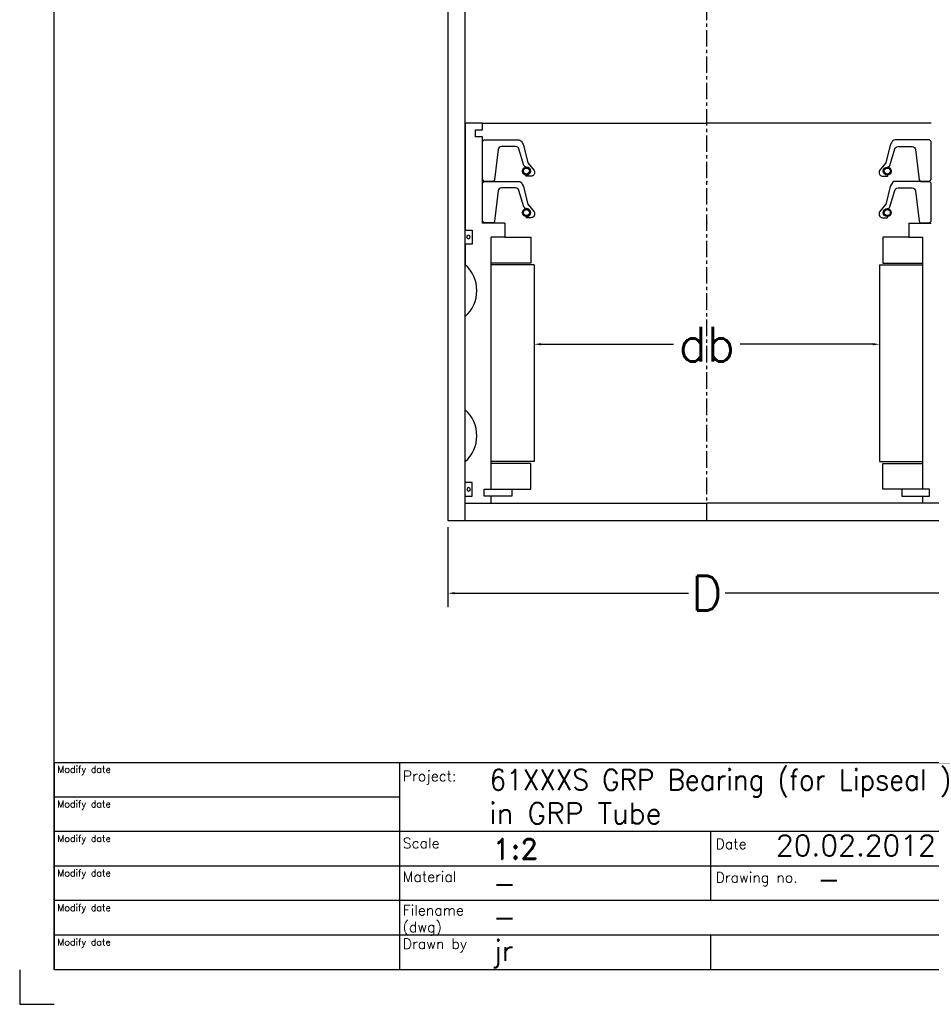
# Model space of a CAD drawing. Extents: x -770 to 200, y -179 to 391.
# Tile 4 of 6: x -200 to 64, y -179 to 106. Entities that reach past the tile are written whole.
import ezdxf

# ---------------------------------------------------------------- set-up
doc = ezdxf.new("R2010")
doc.units = 0
doc.header["$LTSCALE"] = 0.15
doc.linetypes.add('CENTER', pattern=[50.8, 31.75, -6.35, 6.35, -6.35])
doc.layers.get('0').update_dxf_attribs({"linetype": 'CONTINUOUS'})
doc.layers.get('DEFPOINTS').update_dxf_attribs({"linetype": 'CONTINUOUS'})
for name, color, linetype in [('CENTER', 9, 'CENTER'), ('DIMS', 7, 'CONTINUOUS'), ('KUGLE', 1, 'CONTINUOUS'), ('LEJEHUS', 5, 'CONTINUOUS'), ('RAMME', 7, 'CONTINUOUS'), ('YDERHUS', 3, 'CONTINUOUS')]:
    doc.layers.add(name, color=color, linetype=linetype)
doc.styles.add('ROMAND', font='romand')
doc.styles.add('ROMANS', font='romans')
doc.dimstyles.new('JAN', dxfattribs={"dimtxt": 2, "dimasz": 2, "dimexe": 4, "dimexo": 2, "dimgap": 2, "dimtad": 0, "dimtih": 1, "dimtoh": 1, "dimdsep": 46, "dimtxsty": 'ROMANS', "dimcen": 2.97, "dimadec": 0, "dimazin": 0, "dimtfac": 0.65, "dimtofl": 0, "dimtmove": 2, "dimatfit": 3, "dimfxl": 1, "dimtolj": 1, "dimarcsym": 0})

# ---------------------------------------------------------------- blocks, each defined once
blk = doc.blocks.new('*D502')
at = {"layer": 'DEFPOINTS', "color": 0}
for p in [(-51.02, 35.07), (48.98, 35.07), (48.98, 12.05)]:
    blk.add_point(p, dxfattribs=at)
at = {"layer": 'DIMS', "color": 0, "lineweight": -2}
for p, q in [((-51.02, 33.07), (-51.02, 8.05)), ((48.98, 33.07), (48.98, 8.05)), ((-49.02, 12.05), (-10.64, 12.05)), ((46.98, 12.05), (8.6, 12.05))]:
    blk.add_line(p, q, dxfattribs=at)
at = {"layer": 'DIMS', "color": 0}
for points in [[(-49.02, 12.39), (-49.02, 11.72), (-51.02, 12.05)], [(46.98, 12.39), (46.98, 11.72), (48.98, 12.05)]]:
    blk.add_solid(points, dxfattribs=at)
at = {"layer": 'DIMS', "color": 0, "insert": (-1.02, 12.05), "char_height": 2, "attachment_point": 5, "style": 'ROMANS'}
blk.add_mtext('\\A1;{\\H5x;db}', dxfattribs=at)
blk = doc.blocks.new('PUR100130-SV')
for points in [[(-65, 0.5), (-65, 11.5), (-64.5, 12), (-54.49, 12, -0.36857), (-53.5, 11.16), (-53.18, 10.74, 0.118812), (-53.09, 10.52), (-51.81, 5.34, -0.045671), (-51.76, 5.26), (-50.04, 3.18, -0.429276), (-50.5, 1.57, -0.114819), (-50.92, 1.47), (-52.24, 1.47, -1), (-52.24, 1.79, 1), (-52.24, 4.13, -0.279673), (-52.98, 4.58), (-54.41, 9.4, 0.323214), (-55.36, 10.08), (-59.45, 10.08, 0.376695), (-60.45, 9.21), (-61.46, 0.43, -0.377251), (-61.96, 0), (-64.5, 0)], [(65, 0.5), (65, 11.5), (64.5, 12), (54.49, 12, 0.36857), (53.5, 11.16), (53.18, 10.74, -0.118812), (53.09, 10.52), (51.81, 5.34, 0.045671), (51.76, 5.26), (50.04, 3.18, 0.429276), (50.5, 1.57, 0.114819), (50.92, 1.47), (52.24, 1.47, 1), (52.24, 1.79, -1), (52.24, 4.13, 0.279673), (52.98, 4.58), (54.41, 9.4, -0.323214), (55.36, 10.08), (59.45, 10.08, -0.376695), (60.45, 9.21), (61.46, 0.43, 0.377251), (61.96, 0), (64.5, 0)]]:
    blk.add_lwpolyline(points, format="xyb", close=True)
for centre, radius in [((-52.24, 2.96), 1.17), ((-52.24, 2.96), 0.881), ((52.24, 2.96), 1.17), ((52.24, 2.96), 0.881)]:
    blk.add_circle(centre, radius)
blk.add_point((0, 0))
blk = doc.blocks.new('*D508')
at = {"layer": 'DEFPOINTS', "color": 0}
for p in [(-76.02, -38.93), (73.98, -38.93), (73.98, -60.01)]:
    blk.add_point(p, dxfattribs=at)
at = {"layer": 'DIMS', "color": 0, "lineweight": -2}
for p, q in [((-76.02, -40.93), (-76.02, -64.01)), ((73.98, -40.93), (73.98, -64.01)), ((-74.02, -60.01), (-6.35, -60.01)), ((71.98, -60.01), (4.31, -60.01))]:
    blk.add_line(p, q, dxfattribs=at)
at = {"layer": 'DIMS', "color": 0}
for points in [[(-74.02, -59.68), (-74.02, -60.34), (-76.02, -60.01)], [(71.98, -59.68), (71.98, -60.34), (73.98, -60.01)]]:
    blk.add_solid(points, dxfattribs=at)
at = {"layer": 'DIMS', "color": 0, "insert": (-1.02, -60.01), "char_height": 2, "attachment_point": 5, "style": 'ROMANS'}
blk.add_mtext('\\A1;{\\H5x;D}', dxfattribs=at)

msp = doc.modelspace()

# ---------------------------------------------------------------- linework, layer by layer
at = {"layer": 'CENTER'}
msp.add_line((-1.021, -38.927), (-1.021, 271.073), dxfattribs=at)
at = {"layer": 'LEJEHUS'}
for p, q in [((-71.021, 76.073), (-71.021, 45.073)), ((-66.021, 76.073), (-71.021, 76.073)), ((-66.021, 74.073), (-66.021, 76.073)), ((-66.021, 76.073), (-1.021, 76.073)), ((63.979, 76.073), (-1.021, 76.073)), ((-68.021, 72.073), (-68.021, 74.073)), ((-68.021, 74.073), (-66.021, 74.073)), ((-66.021, 72.073), (-68.021, 72.073)), ((-66.021, 47.073), (-66.021, 72.073)), ((-59.521, 47.073), (-66.021, 47.073)), ((-59.521, 47.073), (-59.521, 43.073)), ((57.479, 47.073), (57.479, 43.073)), ((57.479, 47.073), (63.979, 47.073)), ((-71.021, 45.073), (-69.021, 45.073)), ((-69.021, 45.073), (-69.021, 41.073)), ((-63.521, -29.927), (-63.521, 43.073)), ((-59.521, 43.073), (-63.521, 43.073)), ((-59.521, 43.073), (-52.021, 43.073)), ((-52.021, 43.073), (-52.021, 35.573)), ((57.479, 43.073), (49.979, 43.073)), ((49.979, 43.073), (49.979, 35.573)), ((57.479, 43.073), (61.479, 43.073)), ((61.479, -29.927), (61.479, 43.073)), ((-69.021, 41.073), (-71.021, 41.073)), ((-71.021, 41.073), (-71.021, 35.073)), ((-52.021, 35.573), (-63.521, 35.573)), ((-51.021, 35.073), (-63.521, 35.073)), ((-51.021, 35.073), (-51.021, -21.927)), ((48.979, 35.073), (48.979, -21.927)), ((48.979, 35.073), (61.479, 35.073)), ((49.979, 35.573), (61.479, 35.573)), ((-71.021, -6.927), (-71.021, 20.073)), ((-71.021, -27.927), (-71.021, -21.927)), ((-51.021, -21.927), (-63.521, -21.927)), ((-52.021, -22.427), (-63.521, -22.427)), ((-52.021, -29.927), (-52.021, -22.427)), ((48.979, -21.927), (61.479, -21.927)), ((49.979, -29.927), (49.979, -22.427)), ((49.979, -22.427), (61.479, -22.427)), ((-69.021, -27.927), (-71.021, -27.927)), ((-69.021, -31.927), (-69.021, -27.927)), ((-65.521, -31.927), (-65.521, -29.927)), ((-65.521, -29.927), (-63.521, -29.927)), ((-63.521, -29.927), (-57.521, -29.927)), ((-57.521, -29.927), (-57.521, -31.927)), ((-57.521, -29.927), (-52.021, -29.927)), ((55.479, -29.927), (49.979, -29.927)), ((61.479, -29.927), (55.479, -29.927)), ((55.479, -29.927), (55.479, -31.927)), ((63.479, -29.927), (61.479, -29.927)), ((63.479, -31.927), (63.479, -29.927)), ((-71.021, -33.927), (-71.021, -31.927)), ((-71.021, -31.927), (-69.021, -31.927)), ((-71.021, -33.927), (-63.521, -33.927)), ((-63.521, -31.927), (-65.521, -31.927)), ((-63.521, -33.927), (-63.521, -31.927)), ((-57.521, -31.927), (-63.521, -31.927)), ((-63.521, -33.927), (-1.021, -33.927)), ((61.479, -33.927), (-1.021, -33.927)), ((55.479, -31.927), (61.479, -31.927)), ((61.479, -33.927), (61.479, -31.927)), ((61.479, -31.927), (63.479, -31.927)), ((68.979, -33.927), (61.479, -33.927))]:
    msp.add_line(p, q, dxfattribs=at)
for centre, radius, start, end in [((-70.057, 43.109), 0.525, 0, 180), ((-70.057, 43.109), 0.525, 180, 0), ((-77.636, 27.573), 10, 311.40962, 48.59038), ((-77.636, -14.427), 10, 311.40962, 48.59038), ((-70, -29.946), 0.525, 0, 180), ((-70, -29.946), 0.525, 180, 0)]:
    msp.add_arc(centre, radius, start, end, dxfattribs=at)
at = {"layer": 'RAMME'}
for p, q in [((-190, -169), (-190, 381)), ((-190, -109), (190, -109)), ((-190, -109), (-190, -169)), ((-90, -109), (-90, -169)), ((-90, -119), (-190, -119)), ((90, -129), (-190, -129)), ((0, -129), (0, -149)), ((90, -139), (-190, -139)), ((90, -149), (-190, -149)), ((90, -159), (-190, -159)), ((0, -159), (0, -169)), ((-200, -169), (-200, -179)), ((190, -169), (-190, -169)), ((-200, -179), (-190, -179))]:
    msp.add_line(p, q, dxfattribs=at)
at = {"layer": 'YDERHUS'}
for p, q in [((-76.021, 271.073), (-76.021, -38.927)), ((-71.021, -38.927), (-71.021, 271.073)), ((-76.021, -38.927), (-71.021, -38.927)), ((-71.021, -38.927), (68.979, -38.927))]:
    msp.add_line(p, q, dxfattribs=at)

# ---------------------------------------------------------------- block references
at = {"layer": 'KUGLE'}
for p in [(-1.021, 59.207), (-1.021, 47.206)]:
    msp.add_blockref('PUR100130-SV', p, dxfattribs=at)

# ---------------------------------------------------------------- texts
at = {"layer": 'RAMME'}
for s, height, style, p in [('Modify date', 1.98285, 'ROMANS', (-189.085, -112)), ('61XXXS GRP Bearing (for Lipseal )', 6, 'ROMANS', (-64, -117)), ('Project:', 3, 'ROMANS', (-89.09, -114.415)), ('Modify date', 1.98285, 'ROMANS', (-189.085, -122)), ('in GRP Tube', 6, 'ROMANS', (-64, -126.714)), ('Modify date', 1.98285, 'ROMANS', (-189.085, -132)), ('Scale ', 3, 'ROMANS', (-89.09, -133.843)), ('1:2', 6, 'ROMAND', (-63, -137)), ('Date', 3, 'ROMANS', (1.503, -134.076)), ('20.02.2012', 6, 'ROMANS', (19, -136)), ('Modify date', 1.98285, 'ROMANS', (-189.085, -142)), ('Material', 3, 'ROMANS', (-89.09, -143.558)), ('Drawing no.', 3, 'ROMANS', (1.503, -143.79)), ('-', 6, 'ROMANS', (-63, -147)), ('-', 6, 'ROMANS', (31, -145.714)), ('Modify date', 1.98285, 'ROMANS', (-189.085, -152)), ('Filename', 3, 'ROMANS', (-89.09, -153.272)), ('(dwg)', 3, 'ROMANS', (-89.09, -158.129)), ('-', 6, 'ROMANS', (-63, -156.714)), ('Modify date', 1.98285, 'ROMANS', (-189.085, -162)), ('Drawn by', 3, 'ROMANS', (-89.09, -162.986)), ('jr', 6, 'ROMANS', (-63, -166.429))]:
    msp.add_text(s, height=height, dxfattribs=dict(at, style=style)).set_placement(p)

# ---------------------------------------------------------------- dimensions: what is measured, and where the dimension line sits
at = {"layer": 'DIMS'}
for base, p1, p2, text, picture, middle in [((48.979, 12.053), (-51.021, 35.073), (48.979, 35.073), '{\\H5x;db}', '*D502', (-1.021, 12.053)), ((73.979, -60.01), (-76.021, -38.927), (73.979, -38.927), '{\\H5x;D}', '*D508', (-1.021, -60.01))]:
    dim = msp.add_linear_dim(base=base, p1=p1, p2=p2, text=text, dimstyle='JAN', dxfattribs=at)
    dim.commit()
    dim.dimension.update_dxf_attribs({"geometry": picture, "text_midpoint": middle})

doc.saveas('drawing.dxf')
